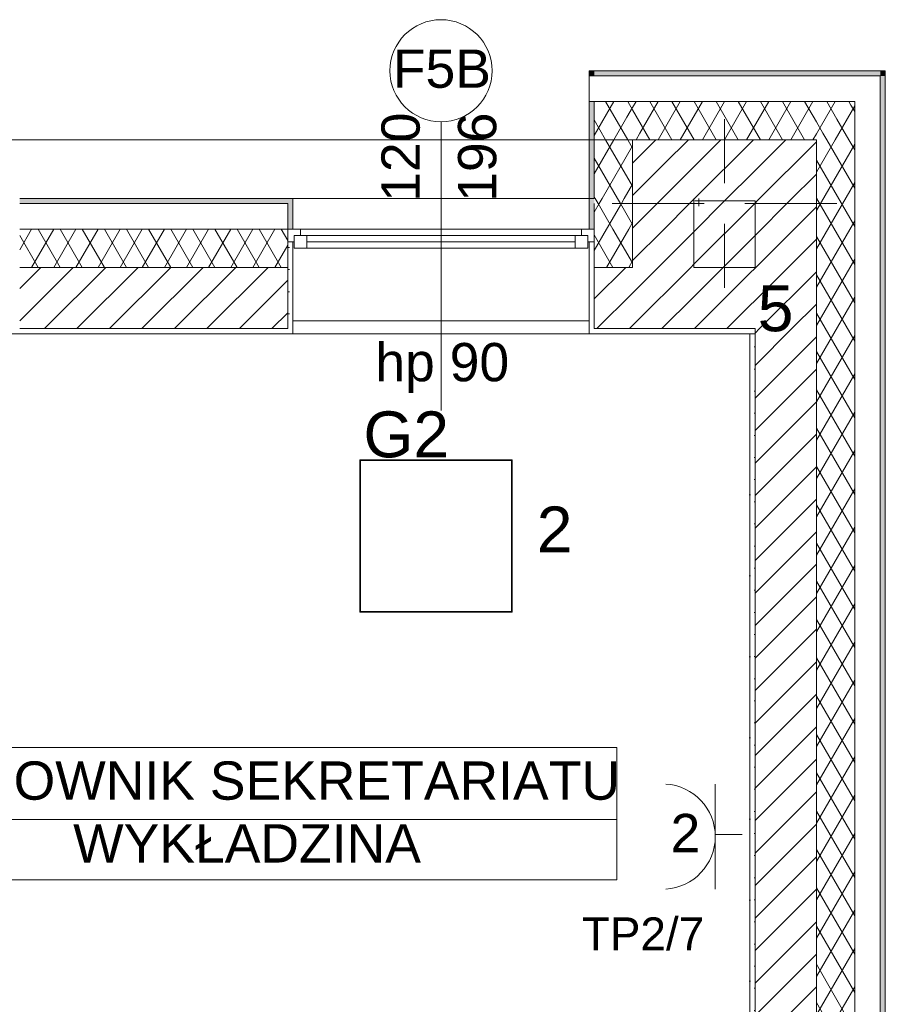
# Model space of a CAD drawing. Header units: millimetres. Extents: x -232602 to -175679, y -119570 to -82350.
# Tile 35 of 36: x -195246 to -191856, y -94633 to -90777. Entities that reach past the tile are written whole.
import ezdxf
from ezdxf.xclip import XClip

# ---------------------------------------------------------------- set-up
doc = ezdxf.new("R2010")
doc.units = ezdxf.units.MM
doc.header["$MEASUREMENT"] = 0
doc.header["$XCLIPFRAME"] = 0
doc.linetypes.add('Kropkowana', pattern=[317.499995, 0, -317.499995])
doc.layers.add('2D - Rysunki i Obrazki', color=7, linetype='Continuous')
for name, color, linetype, lineweight in [('PT_ELE_4_6_DLX_BLD0_LUMKEY_IDX_Nr_pióra__6', 6, 'Continuous', 18), ('PT_ELE_4_6_DLX_BLD0_LUMKEY_IDX_Nr_pióra__7', 7, 'Continuous', 18), ('PT_ELE_4_6_DLX_BLD1_LUM_Nr_pióra__5', 5, 'Continuous', 18), ('PT_ELE_4_6_DLX_BLD1_LUMKEY_IDX_Nr_pióra__3', 3, 'Continuous', 18), ('PT_ELE_4_6_E- Schemat - Szyny L1.L2.L3_Nr_pióra__7', 7, 'Continuous', 18), ('PT_ELE_4_6_Elementy Modelu - Strefy_Nr_pióra__251', 251, 'Continuous', 18), ('PT_ELE_4_6_Elementy Modelu - Strefy_Nr_pióra__254', 254, 'Continuous', 18), ('PT_ELE_4_6_Konstrukcja - Stropy_Nr_pióra__255', 255, 'Continuous', 18), ('PT_ELE_4_6_Konstrukcja - Słupy_Nr_pióra__171', 171, 'Continuous', 18), ('PT_ELE_4_6_Konstrukcja - Słupy_Nr_pióra__27', 27, 'Continuous', 18), ('PT_ELE_4_6_Konstrukcja - Ściany zew_Nr_pióra__251', 251, 'Continuous', 18), ('PT_ELE_4_6_Konstrukcja - Ściany zew_Nr_pióra__252', 252, 'Continuous', 18), ('PT_ELE_4_6_Konstrukcja - Ściany zew_Nr_pióra__254', 254, 'Continuous', 18), ('PT_ELE_4_6_Konstrukcja - Ściany zew_Nr_pióra__7', 7, 'Continuous', 18), ('PT_ELE_4_6_Oświetlenie_Nr_pióra__6', 6, 'Continuous', 18)]:
    doc.layers.add(name, color=color, linetype=linetype, lineweight=lineweight)
doc.layers.add('PT_ELE_4_6_DLX_BLD1_CONT_Nr_pióra__8', color=7, linetype='Continuous', lineweight=18, true_color=0x969696)
doc.layers.add('PT_ELE_4_6_DLX_BLD1_RESKEY_IDX_Nr_pióra__13', color=7, linetype='Continuous', lineweight=18, true_color=0x707070)
doc.styles.add('STYL_AUTOMATYCZNY_1', font='arial.ttf')
pattern_1 = [(60, (-96416.83, -0.008), (-64.951905, 37.5), []), (120, (-96416.83, -0.008), (64.951905, 37.5), [])]
pattern_2 = [(45, (-96416.83, -0.008), (-63.63961, 63.63961), [])]
pattern_3 = [(0, (-96416.83, -0.008), (0, 86.60254), [0, -50]), (0, (-96391.83, 43.29), (0, 86.60254), [0, -50])]

# ---------------------------------------------------------------- blocks, each defined once
blk = doc.blocks.new('Rysunek_1_6', base_point=(-200661.4, -99449.8))
at = {"layer": 'PT_ELE_4_6_Konstrukcja - Słupy_Nr_pióra__27', "linetype": 'Continuous', "lineweight": 18}
h = blk.add_hatch(dxfattribs=at)
h.set_pattern_fill('BLOCZKI_CERAMICZNE_0006', color=27, style=0, pattern_type=2)
h.set_pattern_definition(pattern_2)
h.paths.add_polyline_path([(-192606.3, -91482), (-192606.3, -91746.6), (-192366.3, -91746.6), (-192366.3, -91486.6), (-192586.3, -91486.6), (-192586.3, -91506.6)])
h = blk.add_hatch(dxfattribs=at)
h.set_pattern_fill('BLOCZKI_CERAMICZNE_0006', color=27, style=0, pattern_type=2)
h.set_pattern_definition(pattern_2)
h.paths.add_polyline_path([(-192606.3, -91482), (-192606.3, -91746.6), (-192366.3, -91746.6), (-192366.3, -91486.6), (-192586.3, -91486.6), (-192586.3, -91506.6)])
h = blk.add_hatch(dxfattribs=at)
h.set_pattern_fill('BLOCZKI_CERAMICZNE_0006', color=27, style=0, pattern_type=2)
h.set_pattern_definition(pattern_2)
h.paths.add_polyline_path([(-192606.3, -91482), (-192606.3, -91746.6), (-192366.3, -91746.6), (-192366.3, -91486.6), (-192586.3, -91486.6), (-192586.3, -91506.6)])
h = blk.add_hatch(dxfattribs=at)
h.set_pattern_fill('BLOCZKI_CERAMICZNE_0006', color=27, style=0, pattern_type=2)
h.set_pattern_definition(pattern_2)
h.paths.add_polyline_path([(-192606.3, -91482), (-192606.3, -91746.6), (-192366.3, -91746.6), (-192366.3, -91486.6), (-192586.3, -91486.6), (-192586.3, -91506.6)])
at = {"layer": 'PT_ELE_4_6_Konstrukcja - Ściany zew_Nr_pióra__252', "linetype": 'Continuous', "lineweight": 18}
h = blk.add_hatch(dxfattribs=at)
h.set_pattern_fill('IZOLACJA_MIĘKKA_0006', color=252, style=0, pattern_type=2)
h.set_pattern_definition(pattern_1)
h.paths.add_polyline_path([(-192846.3, -91246.6), (-192846.3, -91186.2), (-192919, -91096.6), (-192996.3, -91096.6), (-192996.3, -91246.6)])
h = blk.add_hatch(dxfattribs=at)
h.set_pattern_fill('IZOLACJA_MIĘKKA_0006', color=252, style=0, pattern_type=2)
h.set_pattern_definition(pattern_1)
h.paths.add_polyline_path([(-192846.3, -91096.6), (-192919, -91096.6), (-192846.3, -91186.2)])
h = blk.add_hatch(dxfattribs=at)
h.set_pattern_fill('IZOLACJA_MIĘKKA_0006', color=252, style=0, pattern_type=2)
h.set_pattern_definition(pattern_1)
h.paths.add_polyline_path([(-192126.3, -91096.6), (-192846.3, -91096.6), (-192846.3, -91186.2), (-192797.3, -91246.6), (-192126.3, -91246.6)])
h = blk.add_hatch(dxfattribs=at)
h.set_pattern_fill('IZOLACJA_MIĘKKA_0006', color=252, style=0, pattern_type=2)
h.set_pattern_definition(pattern_1)
h.paths.add_polyline_path([(-192126.3, -91096.6), (-192126.3, -91246.6), (-191976.3, -91096.6)])
h = blk.add_hatch(dxfattribs=at)
h.set_pattern_fill('IZOLACJA_MIĘKKA_0006', color=252, style=0, pattern_type=2)
h.set_pattern_definition(pattern_1)
h.paths.add_polyline_path([(-192126.3, -91246.6), (-191976.3, -91246.6), (-191976.3, -91096.6)])
h = blk.add_hatch(dxfattribs=at)
h.set_pattern_fill('IZOLACJA_MIĘKKA_0006', color=252, style=0, pattern_type=2)
h.set_pattern_definition(pattern_1)
h.paths.add_polyline_path([(-192797.3, -91246.6), (-192846.3, -91186.2), (-192846.3, -91246.6)])
h = blk.add_hatch(dxfattribs=at)
h.set_pattern_fill('IZOLACJA_MIĘKKA_0006', color=252, style=0, pattern_type=2)
h.set_pattern_definition(pattern_1)
h.paths.add_polyline_path([(-192996.3, -91246.6), (-192996.3, -91476.6), (-192846.3, -91476.6), (-192846.3, -91246.6)])
h = blk.add_hatch(dxfattribs=at)
h.set_pattern_fill('BLOCZKI_CERAMICZNE_0006', color=252, style=0, pattern_type=2)
h.set_pattern_definition(pattern_2)
h.paths.add_polyline_path([(-192846.3, -91476.6), (-192610.7, -91476.6), (-192797.3, -91246.6), (-192846.3, -91246.6)])
h = blk.add_hatch(dxfattribs=at)
h.set_pattern_fill('BLOCZKI_CERAMICZNE_0006', color=252, style=0, pattern_type=2)
h.set_pattern_definition(pattern_2)
h.paths.add_polyline_path([(-192606.3, -91246.6), (-192797.3, -91246.6), (-192606.3, -91482)])
h = blk.add_hatch(dxfattribs=at)
h.set_pattern_fill('BLOCZKI_CERAMICZNE_0006', color=252, style=0, pattern_type=2)
h.set_pattern_definition(pattern_2)
h.paths.add_polyline_path([(-192606.3, -91482), (-192602.6, -91486.6), (-192366.3, -91486.6), (-192366.3, -91246.6), (-192606.3, -91246.6)])
h = blk.add_hatch(dxfattribs=at)
h.set_pattern_fill('BLOCZKI_CERAMICZNE_0006', color=252, style=0, pattern_type=2)
h.set_pattern_definition(pattern_2)
h.paths.add_polyline_path([(-192126.3, -91246.6), (-192366.3, -91246.6), (-192366.3, -91486.6)])
h = blk.add_hatch(dxfattribs=at)
h.set_pattern_fill('BLOCZKI_CERAMICZNE_0006', color=252, style=0, pattern_type=2)
h.set_pattern_definition(pattern_2)
h.paths.add_polyline_path([(-192366.3, -91486.6), (-192126.3, -91486.6), (-192126.3, -91246.6)])
h = blk.add_hatch(dxfattribs=at)
h.set_pattern_fill('IZOLACJA_MIĘKKA_0006', color=252, style=0, pattern_type=2)
h.set_pattern_definition(pattern_1)
h.paths.add_polyline_path([(-191976.3, -91246.6), (-192126.3, -91246.6), (-192126.3, -96376.8), (-191976.3, -96376.8)])
h = blk.add_hatch(dxfattribs=at)
h.set_pattern_fill('IZOLACJA_MIĘKKA_0006', color=252, style=0, pattern_type=2)
h.set_pattern_definition(pattern_1)
h.paths.add_polyline_path([(-192996.3, -91496.6), (-192846.3, -91496.6), (-192846.3, -91476.6), (-192996.3, -91476.6)])
h = blk.add_hatch(dxfattribs=at)
h.set_pattern_fill('IZOLACJA_MIĘKKA_0006', color=252, style=0, pattern_type=2)
h.set_pattern_definition(pattern_1)
h.paths.add_polyline_path([(-192996.3, -91596.6), (-192846.3, -91596.6), (-192846.3, -91496.6), (-192996.3, -91496.6)])
h = blk.add_hatch(dxfattribs=at)
h.set_pattern_fill('BLOCZKI_CERAMICZNE_0006', color=252, style=0, pattern_type=2)
h.set_pattern_definition(pattern_2)
h.paths.add_polyline_path([(-192846.3, -91496.6), (-192606.3, -91496.6), (-192606.3, -91476.6), (-192846.3, -91476.6)])
h = blk.add_hatch(dxfattribs=at)
h.set_pattern_fill('BLOCZKI_CERAMICZNE_0006', color=252, style=0, pattern_type=2)
h.set_pattern_definition(pattern_2)
h.paths.add_polyline_path([(-192846.3, -91596.6), (-192606.3, -91596.6), (-192606.3, -91496.6), (-192846.3, -91496.6)])
h = blk.add_hatch(dxfattribs=at)
h.set_pattern_fill('BLOCZKI_CERAMICZNE_0006', color=252, style=0, pattern_type=2)
h.set_pattern_definition(pattern_2)
h.paths.add_polyline_path([(-192610.7, -91476.6), (-192606.3, -91482), (-192606.3, -91476.6)])
h = blk.add_hatch(dxfattribs=at)
h.set_pattern_fill('BLOCZKI_CERAMICZNE_0006', color=252, style=0, pattern_type=2)
h.set_pattern_definition(pattern_2)
h.paths.add_polyline_path([(-192586.3, -91486.6), (-192602.6, -91486.6), (-192586.3, -91506.6)])
h = blk.add_hatch(dxfattribs=at)
h.set_pattern_fill('BLOCZKI_CERAMICZNE_0006', color=252, style=0, pattern_type=2)
h.set_pattern_definition(pattern_2)
h.paths.add_polyline_path([(-192366.3, -91486.6), (-192366.3, -91746.6), (-192126.3, -91746.6), (-192126.3, -91486.6)])
h = blk.add_hatch(dxfattribs=at)
h.set_pattern_fill('IZOLACJA_MIĘKKA_0006', color=252, style=0, pattern_type=2)
h.set_pattern_definition(pattern_1)
h.paths.add_polyline_path([(-195246.3, -91596.6), (-195246.3, -91746.6), (-194196.3, -91746.6), (-194196.3, -91596.6)])
h = blk.add_hatch(dxfattribs=at)
h.set_pattern_fill('IZOLACJA_MIĘKKA_0006', color=252, style=0, pattern_type=2)
h.set_pattern_definition(pattern_1)
h.paths.add_polyline_path([(-192996.3, -91746.6), (-192846.3, -91746.6), (-192846.3, -91596.6), (-192996.3, -91596.6)])
h = blk.add_hatch(dxfattribs=at)
h.set_pattern_fill('BLOCZKI_CERAMICZNE_0006', color=252, style=0, pattern_type=2)
h.set_pattern_definition(pattern_2)
h.paths.add_polyline_path([(-192846.3, -91746.6), (-192606.3, -91746.6), (-192606.3, -91596.6), (-192846.3, -91596.6)])
h = blk.add_hatch(dxfattribs=at)
h.set_pattern_fill('TYNK_0006', color=252, style=0, pattern_type=2)
h.set_pattern_definition(pattern_3)
h.paths.add_polyline_path([(-194196.3, -91646.6), (-194196.3, -92006.6), (-194176.3, -92006.6), (-194176.3, -91646.6)])
h = blk.add_hatch(dxfattribs=at)
h.set_pattern_fill('TYNK_0006', color=252, style=0, pattern_type=2)
h.set_pattern_definition(pattern_3)
h.paths.add_polyline_path([(-193016.3, -91646.6), (-193016.3, -92006.6), (-192996.3, -92006.6), (-192996.3, -91646.6)])
h = blk.add_hatch(dxfattribs=at)
h.set_pattern_fill('BLOCZKI_CERAMICZNE_0006', color=252, style=0, pattern_type=2)
h.set_pattern_definition(pattern_2)
h.paths.add_polyline_path([(-195246.3, -91986.6), (-194196.3, -91986.6), (-194196.3, -91746.6), (-195246.3, -91746.6)])
h = blk.add_hatch(dxfattribs=at)
h.set_pattern_fill('BLOCZKI_CERAMICZNE_0006', color=252, style=0, pattern_type=2)
h.set_pattern_definition(pattern_2)
h.paths.add_polyline_path([(-192996.3, -91986.6), (-192846.3, -91986.6), (-192846.3, -91746.6), (-192996.3, -91746.6)])
h = blk.add_hatch(dxfattribs=at)
h.set_pattern_fill('BLOCZKI_CERAMICZNE_0006', color=252, style=0, pattern_type=2)
h.set_pattern_definition(pattern_2)
h.paths.add_polyline_path([(-192846.3, -91986.6), (-192606.3, -91986.6), (-192606.3, -91746.6), (-192846.3, -91746.6)])
h = blk.add_hatch(dxfattribs=at)
h.set_pattern_fill('BLOCZKI_CERAMICZNE_0006', color=252, style=0, pattern_type=2)
h.set_pattern_definition(pattern_2)
h.paths.add_polyline_path([(-192606.3, -91986.6), (-192386.3, -91986.6), (-192386.3, -91746.6), (-192606.3, -91746.6)])
h = blk.add_hatch(dxfattribs=at)
h.set_pattern_fill('BLOCZKI_CERAMICZNE_0006', color=252, style=0, pattern_type=2)
h.set_pattern_definition(pattern_2)
h.paths.add_polyline_path([(-192386.3, -91746.6), (-192386.3, -91986.6), (-192366.3, -91986.6), (-192366.3, -91746.6)])
h = blk.add_hatch(dxfattribs=at)
h.set_pattern_fill('BLOCZKI_CERAMICZNE_0006', color=252, style=0, pattern_type=2)
h.set_pattern_definition(pattern_2)
h.paths.add_polyline_path([(-192366.3, -91746.6), (-192366.3, -91986.6), (-192126.3, -91986.6), (-192126.3, -91746.6)])
h = blk.add_hatch(dxfattribs=at)
h.set_pattern_fill('TYNK_0006', color=252, style=0, pattern_type=2)
h.set_pattern_definition(pattern_3)
h.paths.add_polyline_path([(-195246.3, -91986.6), (-195246.3, -92006.6), (-194196.3, -92006.6), (-194196.3, -91986.6)])
h = blk.add_hatch(dxfattribs=at)
h.set_pattern_fill('TYNK_0006', color=252, style=0, pattern_type=2)
h.set_pattern_definition(pattern_3)
h.paths.add_polyline_path([(-192996.3, -91986.6), (-192996.3, -92006.6), (-192386.3, -92006.6), (-192386.3, -91986.6)])
h = blk.add_hatch(dxfattribs=at)
h.set_pattern_fill('TYNK_0006', color=252, style=0, pattern_type=2)
h.set_pattern_definition(pattern_3)
h.paths.add_polyline_path([(-192386.3, -91986.6), (-192386.3, -92006.6), (-192366.3, -92006.6), (-192366.3, -91986.6)])
h = blk.add_hatch(dxfattribs=at)
h.set_pattern_fill('TYNK_0006', color=252, style=0, pattern_type=2)
h.set_pattern_definition(pattern_3)
h.paths.add_polyline_path([(-192386.3, -92006.6), (-192386.3, -95986.6), (-192366.3, -95986.6), (-192366.3, -92006.6)])
h = blk.add_hatch(dxfattribs=at)
h.set_pattern_fill('BLOCZKI_CERAMICZNE_0006', color=252, style=0, pattern_type=2)
h.set_pattern_definition(pattern_2)
h.paths.add_polyline_path([(-192366.3, -91986.6), (-192366.3, -96006.6), (-192126.3, -96006.6), (-192126.3, -91986.6)])
at = {"layer": 'PT_ELE_4_6_Konstrukcja - Ściany zew_Nr_pióra__254', "linetype": 'Continuous', "lineweight": 18}
for points in [[(-193016.3, -90996.6), (-193000.1, -90996.6), (-193016.3, -90976.6)], [(-192996.3, -90976.6), (-193016.3, -90976.6), (-193000.1, -90996.6), (-192996.3, -90996.6)], [(-192996.3, -90996.6), (-191876.3, -90996.6), (-191876.3, -90976.6), (-192996.3, -90976.6)], [(-191856.3, -90976.6), (-191876.3, -90976.6), (-191876.3, -90996.6)], [(-191876.3, -90996.6), (-191856.3, -90996.6), (-191856.3, -90976.6)], [(-191876.3, -90996.6), (-191876.3, -96376.8), (-191856.3, -96376.8), (-191856.3, -90996.6)], [(-193016.3, -91096.6), (-193016.3, -91476.6), (-192996.3, -91476.6), (-192996.3, -91096.6)], [(-194196.3, -91476.6), (-195246.3, -91476.6), (-195246.3, -91496.6), (-194196.3, -91496.6)], [(-194196.3, -91476.6), (-194196.3, -91596.6), (-194176.3, -91596.6), (-194176.3, -91476.6)], [(-193016.3, -91476.6), (-193016.3, -91596.6), (-192996.3, -91596.6), (-192996.3, -91476.6)]]:
    blk.add_hatch(color=254, dxfattribs=at).paths.add_polyline_path(points)
at = {"layer": 'PT_ELE_4_6_DLX_BLD1_CONT_Nr_pióra__8', "color": 252, "linetype": 'Continuous', "lineweight": 18, "true_color": 0x969696, "flags": 128}
for points in [[(-192126.3, -91246.6), (-218616.3, -91246.6)], [(-192126.3, -103676.6), (-192126.3, -91246.6)], [(-192366.3, -92006.6), (-197248.8, -92006.6)], [(-192366.3, -96006.6), (-192366.3, -92006.6)]]:
    blk.add_lwpolyline(points, dxfattribs=at)
at = {"layer": 'PT_ELE_4_6_DLX_BLD1_LUM_Nr_pióra__5', "color": 5, "linetype": 'Continuous', "lineweight": 18, "flags": 128}
for points in [[(-193913.6, -93096.6), (-193913.6, -92500.6)], [(-193913.6, -92500.6), (-193913.6, -93096.6)], [(-193913.6, -92500.6), (-193317.6, -92500.6)], [(-193317.6, -92500.6), (-193913.6, -92500.6)], [(-193317.6, -92500.6), (-193913.6, -92500.6)], [(-193913.6, -92500.6), (-193913.6, -93096.6)], [(-193913.6, -93096.6), (-193913.6, -92500.6)], [(-193913.6, -92500.6), (-193317.6, -92500.6)], [(-193320.1, -92503.1), (-193911.1, -92503.1)], [(-193911.1, -92503.1), (-193911.1, -93094.1)], [(-193911.1, -92503.1), (-193320.1, -92503.1)], [(-193911.1, -93094.1), (-193911.1, -92503.1)], [(-193320.1, -93094.1), (-193320.1, -92503.1)], [(-193320.1, -92503.1), (-193320.1, -93094.1)], [(-193317.6, -92500.6), (-193317.6, -93096.6)], [(-193317.6, -93096.6), (-193317.6, -92500.6)], [(-193317.6, -93096.6), (-193317.6, -92500.6)], [(-193317.6, -92500.6), (-193317.6, -93096.6)], [(-193317.6, -93096.6), (-193913.6, -93096.6)], [(-193913.6, -93096.6), (-193317.6, -93096.6)], [(-193913.6, -93096.6), (-193317.6, -93096.6)], [(-193317.6, -93096.6), (-193913.6, -93096.6)], [(-193911.1, -93094.1), (-193320.1, -93094.1)], [(-193320.1, -93094.1), (-193911.1, -93094.1)]]:
    blk.add_lwpolyline(points, dxfattribs=at)
at = {"layer": 'PT_ELE_4_6_Elementy Modelu - Strefy_Nr_pióra__251', "color": 251, "linetype": 'Continuous', "lineweight": 18}
for p, q in [((-196609.1, -93626.5), (-192908.3, -93626.5)), ((-192908.3, -93626.5), (-192908.3, -94145.1)), ((-196609.1, -93909.4), (-192908.3, -93909.4)), ((-192908.3, -94145.1), (-196609.1, -94145.1))]:
    blk.add_line(p, q, dxfattribs=at)
at = {"layer": 'PT_ELE_4_6_Elementy Modelu - Strefy_Nr_pióra__254', "color": 254, "linetype": 'Continuous', "lineweight": 18, "flags": 128}
blk.add_lwpolyline([(-197248.8, -92006.6), (-197248.8, -95986.6), (-192386.3, -95986.6), (-192386.3, -92006.6)], close=True, dxfattribs=at)
at = {"layer": 'PT_ELE_4_6_Konstrukcja - Stropy_Nr_pióra__255', "color": 255, "linetype": 'Kropkowana', "lineweight": 18, "flags": 128}
blk.add_lwpolyline([(-192386.3, -92006.6), (-218206.3, -92006.6), (-218206.3, -102826.6), (-208326.3, -102826.6), (-208326.3, -100086.6), (-203885.8, -100086.6), (-203885.8, -102826.6), (-192386.3, -102826.6)], close=True, dxfattribs=at)
at = {"layer": 'PT_ELE_4_6_Konstrukcja - Słupy_Nr_pióra__171', "color": 171, "linetype": 'Continuous', "lineweight": 18}
for p, q in [((-192486.3, -91416.6), (-192486.3, -91166.6)), ((-192486.3, -91416.6), (-192486.3, -91166.6)), ((-192486.3, -91416.6), (-192486.3, -91166.6)), ((-192486.3, -91416.6), (-192486.3, -91166.6)), ((-192566.3, -91496.6), (-192926.3, -91496.6)), ((-192566.3, -91496.6), (-192926.3, -91496.6)), ((-192566.3, -91496.6), (-192926.3, -91496.6)), ((-192566.3, -91496.6), (-192926.3, -91496.6)), ((-192486.3, -91496.6), (-192486.3, -91496.6)), ((-192486.3, -91496.6), (-192486.3, -91496.6)), ((-192486.3, -91496.6), (-192486.3, -91496.6)), ((-192486.3, -91496.6), (-192486.3, -91496.6)), ((-192406.3, -91496.6), (-192046.3, -91496.6)), ((-192406.3, -91496.6), (-192046.3, -91496.6)), ((-192406.3, -91496.6), (-192046.3, -91496.6)), ((-192406.3, -91496.6), (-192046.3, -91496.6)), ((-192486.3, -91576.6), (-192486.3, -91826.6)), ((-192486.3, -91576.6), (-192486.3, -91826.6)), ((-192486.3, -91576.6), (-192486.3, -91826.6)), ((-192486.3, -91576.6), (-192486.3, -91826.6))]:
    blk.add_line(p, q, dxfattribs=at)
at = {"layer": 'PT_ELE_4_6_Konstrukcja - Ściany zew_Nr_pióra__251', "color": 251, "linetype": 'Continuous', "lineweight": 18}
blk.add_line((-193596.3, -91176.6), (-193596.3, -92306.6), dxfattribs=at)
at = {"layer": 'PT_ELE_4_6_Konstrukcja - Ściany zew_Nr_pióra__251', "color": 251, "linetype": 'Continuous', "lineweight": 18, "flags": 128}
blk.add_lwpolyline([(-193396.3, -90976.6, 1), (-193796.3, -90976.6, 1)], format="xyb", close=True, dxfattribs=at)
at = {"layer": 'PT_ELE_4_6_Konstrukcja - Ściany zew_Nr_pióra__7', "color": 7, "linetype": 'Continuous', "lineweight": 18}
for p, q in [((-193000.1, -90996.6), (-193016.3, -90996.6)), ((-191976.3, -90996.6), (-193000.1, -90996.6)), ((-191876.3, -90996.6), (-191976.3, -90996.6)), ((-191876.3, -90996.6), (-191976.3, -90996.6)), ((-191876.3, -91096.6), (-191876.3, -90996.6)), ((-192996.3, -91096.6), (-193016.3, -91096.6)), ((-192996.3, -91096.6), (-193016.3, -91096.6)), ((-192919, -91096.6), (-192996.3, -91096.6)), ((-192996.3, -91096.6), (-192996.3, -91246.6)), ((-192996.3, -91096.6), (-192996.3, -91246.6)), ((-192846.3, -91096.6), (-192919, -91096.6)), ((-192126.3, -91096.6), (-192846.3, -91096.6)), ((-191976.3, -91096.6), (-192126.3, -91096.6)), ((-191976.3, -91096.6), (-192126.3, -91096.6)), ((-191976.3, -91246.6), (-191976.3, -91096.6)), ((-191876.3, -96376.8), (-191876.3, -91096.6)), ((-192996.3, -91246.6), (-192996.3, -91476.6)), ((-192846.3, -91246.6), (-192797.3, -91246.6)), ((-192846.3, -91246.6), (-192846.3, -91476.6)), ((-192846.3, -91246.6), (-192846.3, -91476.6)), ((-192606.3, -91246.6), (-192797.3, -91246.6)), ((-192366.3, -91246.6), (-192606.3, -91246.6)), ((-192126.3, -91246.6), (-192366.3, -91246.6)), ((-192126.3, -91246.6), (-192366.3, -91246.6)), ((-192126.3, -91486.6), (-192126.3, -91246.6)), ((-191976.3, -96376.8), (-191976.3, -91246.6)), ((-194196.3, -91496.6), (-195246.3, -91496.6)), ((-194196.3, -91476.6), (-194176.3, -91476.6)), ((-194196.3, -91476.6), (-194176.3, -91476.6)), ((-194196.3, -91496.6), (-194196.3, -91596.6)), ((-194176.3, -91596.6), (-194176.3, -91476.6)), ((-194176.3, -91476.6), (-193016.3, -91476.6)), ((-194176.3, -91596.6), (-194176.3, -91476.6)), ((-193016.3, -91596.6), (-193016.3, -91476.6)), ((-192996.3, -91476.6), (-193016.3, -91476.6)), ((-192996.3, -91476.6), (-193016.3, -91476.6)), ((-193016.3, -91596.6), (-193016.3, -91476.6)), ((-192996.3, -91496.6), (-192996.3, -91596.6)), ((-192846.3, -91476.6), (-192846.3, -91496.6)), ((-192846.3, -91496.6), (-192846.3, -91596.6)), ((-192606.3, -91496.6), (-192606.3, -91476.6)), ((-192606.3, -91482), (-192606.3, -91476.6)), ((-192606.3, -91496.6), (-192606.3, -91476.6)), ((-192606.3, -91482), (-192606.3, -91476.6)), ((-192606.3, -91596.6), (-192606.3, -91496.6)), ((-192606.3, -91596.6), (-192606.3, -91496.6)), ((-192602.6, -91486.6), (-192586.3, -91486.6)), ((-192602.6, -91486.6), (-192386.3, -91486.6)), ((-192366.3, -91486.6), (-192386.3, -91486.6)), ((-192366.3, -91486.6), (-192386.3, -91486.6)), ((-192366.3, -91486.6), (-192366.3, -91596.6)), ((-192126.3, -91746.6), (-192126.3, -91486.6)), ((-194196.3, -91596.6), (-195246.3, -91596.6)), ((-194196.3, -91596.6), (-194176.3, -91596.6)), ((-194196.3, -91596.6), (-194196.3, -91646.6)), ((-194146.3, -91596.6), (-194196.3, -91596.6)), ((-194196.3, -91596.6), (-194196.3, -91646.6)), ((-194196.3, -91596.6), (-194196.3, -91646.6)), ((-194171.3, -91646.6), (-194171.3, -91621.6)), ((-194171.3, -91621.6), (-194146.3, -91621.6)), ((-194121.3, -91621.6), (-194171.3, -91621.6)), ((-194171.3, -91621.6), (-194171.3, -91671.6)), ((-194146.3, -91621.6), (-194146.3, -91596.6)), ((-193046.3, -91596.6), (-194146.3, -91596.6)), ((-194121.3, -91671.6), (-194121.3, -91621.6)), ((-193071.3, -91621.6), (-194121.3, -91621.6)), ((-193021.3, -91621.6), (-193071.3, -91621.6)), ((-193071.3, -91621.6), (-193071.3, -91671.6)), ((-192996.3, -91596.6), (-193046.3, -91596.6)), ((-193046.3, -91596.6), (-193046.3, -91621.6)), ((-193046.3, -91621.6), (-193021.3, -91621.6)), ((-193021.3, -91621.6), (-193021.3, -91646.6)), ((-193021.3, -91671.6), (-193021.3, -91621.6)), ((-192996.3, -91596.6), (-193016.3, -91596.6)), ((-192996.3, -91596.6), (-192996.3, -91646.6)), ((-192996.3, -91596.6), (-192996.3, -91646.6)), ((-192996.3, -91596.6), (-192996.3, -91646.6)), ((-192846.3, -91596.6), (-192846.3, -91746.6)), ((-192846.3, -91596.6), (-192846.3, -91746.6)), ((-192606.3, -91746.6), (-192606.3, -91596.6)), ((-192606.3, -91746.6), (-192606.3, -91596.6)), ((-192366.3, -91746.6), (-192366.3, -91596.6)), ((-192366.3, -91746.6), (-192366.3, -91596.6)), ((-194196.3, -91646.6), (-194176.3, -91646.6)), ((-194196.3, -91986.6), (-194196.3, -91646.6)), ((-194196.3, -91646.6), (-194171.3, -91646.6)), ((-194176.3, -91646.6), (-194176.3, -92006.6)), ((-194176.3, -91646.6), (-194176.3, -92006.6)), ((-194121.3, -91646.6), (-193071.3, -91646.6)), ((-193021.3, -91646.6), (-192996.3, -91646.6)), ((-193016.3, -91646.6), (-193016.3, -92006.6)), ((-192996.3, -91646.6), (-193016.3, -91646.6)), ((-193016.3, -91646.6), (-193016.3, -92006.6)), ((-192996.3, -91986.6), (-192996.3, -91646.6)), ((-194171.3, -91671.6), (-194121.3, -91671.6)), ((-194121.3, -91671.6), (-193071.3, -91671.6)), ((-194121.3, -91671.6), (-193071.3, -91671.6)), ((-193071.3, -91671.6), (-193021.3, -91671.6)), ((-194196.3, -91746.6), (-195246.3, -91746.6)), ((-192846.3, -91746.6), (-192996.3, -91746.6)), ((-192386.3, -91746.6), (-192606.3, -91746.6)), ((-192366.3, -91746.6), (-192386.3, -91746.6)), ((-192126.3, -91986.6), (-192126.3, -91746.6)), ((-194176.3, -91956.6), (-193016.3, -91956.6)), ((-195246.3, -91986.6), (-194196.3, -91986.6)), ((-194196.3, -92006.6), (-194176.3, -92006.6)), ((-194196.3, -92006.6), (-194176.3, -92006.6)), ((-192996.3, -92006.6), (-193016.3, -92006.6)), ((-192996.3, -92006.6), (-193016.3, -92006.6)), ((-192996.3, -91986.6), (-192846.3, -91986.6)), ((-192846.3, -91986.6), (-192606.3, -91986.6)), ((-192606.3, -91986.6), (-192386.3, -91986.6)), ((-192386.3, -91986.6), (-192366.3, -91986.6)), ((-192386.3, -91986.6), (-192366.3, -91986.6)), ((-192366.3, -91986.6), (-192366.3, -96006.6)), ((-192126.3, -96006.6), (-192126.3, -91986.6))]:
    blk.add_line(p, q, dxfattribs=at)
at = {"layer": 'PT_ELE_4_6_Konstrukcja - Ściany zew_Nr_pióra__7', "color": 7, "linetype": 'Continuous', "lineweight": 18, "flags": 128}
for points in [[(-193016.3, -90976.6), (-193016.3, -90996.6)], [(-191876.3, -90976.6), (-193016.3, -90976.6)], [(-193016.3, -90996.6), (-193016.3, -91096.6)], [(-191856.3, -90976.6), (-191876.3, -90976.6)], [(-191856.3, -96376.8), (-191856.3, -90976.6)], [(-193016.3, -91096.6), (-193016.3, -91476.6)], [(-194196.3, -91476.6), (-195246.3, -91476.6)], [(-192586.3, -91476.6), (-192586.3, -91506.6)], [(-195246.3, -92006.6), (-194196.3, -92006.6)], [(-192996.3, -92006.6), (-192386.3, -92006.6)], [(-192386.3, -92006.6), (-192386.3, -95986.6)]]:
    blk.add_lwpolyline(points, dxfattribs=at)
at = {"layer": 'PT_ELE_4_6_Oświetlenie_Nr_pióra__6', "color": 6, "linetype": 'Continuous', "lineweight": 18}
for p, q in [((-192522.2, -94181.4), (-192522.2, -93770.1)), ((-192522.2, -93968.1), (-192417, -93968.1))]:
    blk.add_line(p, q, dxfattribs=at)
blk.add_arc((-192728.1, -93975.8), 206, 273.376, 86.624, dxfattribs=at)
at = {"layer": 'PT_ELE_4_6_DLX_BLD0_LUMKEY_IDX_Nr_pióra__6', "color": 6, "linetype": 'Continuous', "lineweight": 18, "insert": (-192697.5, -94037.1), "char_height": 150, "attachment_point": 7, "style": 'STYL_AUTOMATYCZNY_1'}
blk.add_mtext('\\A1;{\\pql;\\fArial|b0|i0|c238|p0;\\W1.000000;2}', dxfattribs=at)
at = {"layer": 'PT_ELE_4_6_DLX_BLD0_LUMKEY_IDX_Nr_pióra__7', "color": 7, "linetype": 'Continuous', "lineweight": 18, "insert": (-193221.2, -92863.2), "char_height": 180, "attachment_point": 7, "style": 'STYL_AUTOMATYCZNY_1'}
blk.add_mtext('\\A1;{\\pql;\\fArial|b0|i0|c238|p0;\\W1.000000;2}', dxfattribs=at)
at = {"layer": 'PT_ELE_4_6_DLX_BLD1_LUMKEY_IDX_Nr_pióra__3', "color": 3, "linetype": 'Continuous', "lineweight": 18, "insert": (-193900.2, -92493.3), "char_height": 180, "attachment_point": 7, "style": 'STYL_AUTOMATYCZNY_1'}
blk.add_mtext('\\A1;{\\pql;\\fArial|b0|i0|c238|p0;\\W1.000000;G2}', dxfattribs=at)
at = {"layer": 'PT_ELE_4_6_DLX_BLD1_RESKEY_IDX_Nr_pióra__13', "color": 8, "linetype": 'Continuous', "lineweight": 18, "true_color": 0x707070, "insert": (-192355.9, -91999.3), "char_height": 180, "attachment_point": 7, "style": 'STYL_AUTOMATYCZNY_1'}
blk.add_mtext('\\A1;{\\pql;\\fArial|b0|i0|c238|p0;\\W1.000000;5}', dxfattribs=at)
at = {"layer": 'PT_ELE_4_6_E- Schemat - Szyny L1.L2.L3_Nr_pióra__7', "color": 7, "linetype": 'Continuous', "lineweight": 18, "insert": (-193044.8, -94422.8), "char_height": 128.571, "attachment_point": 7, "style": 'STYL_AUTOMATYCZNY_1'}
blk.add_mtext('\\A1;{\\pql;\\fArial|b0|i0|c238|p0;\\W1.000000;TP2/7}', dxfattribs=at)
at = {"layer": 'PT_ELE_4_6_Elementy Modelu - Strefy_Nr_pióra__251', "color": 251, "linetype": 'Continuous', "lineweight": 18, "char_height": 150, "attachment_point": 4, "style": 'STYL_AUTOMATYCZNY_1'}
for s, insert in [('\\A1;{\\pql;\\fArial|b0|i0|c238|p0;\\W1.000000;KIEROWNIK SEKRETARIATU}', (-195759.1, -93757.6)), ('\\A1;{\\pql;\\fArial|b0|i0|c238|p0;\\W1.000000;WYKŁADZINA}', (-195037.1, -94002.6))]:
    blk.add_mtext(s, dxfattribs=dict(at, insert=insert))
at = {"layer": 'PT_ELE_4_6_Konstrukcja - Ściany zew_Nr_pióra__7', "color": 7, "linetype": 'Continuous', "lineweight": 18, "char_height": 150, "attachment_point": 7, "style": 'STYL_AUTOMATYCZNY_1'}
for s, insert in [('\\A1;{\\pql;\\pt0;\\fArial|b0|i0|c238|p0;\\W1.000000;F5B}', (-193785, -91045.5)), ('\\A1;{\\pql;\\pt0;\\fArial|b0|i0|c238|p0;\\W1.000000;hp 90}', (-193853.7, -92238))]:
    blk.add_mtext(s, dxfattribs=dict(at, insert=insert))
at = {"layer": 'PT_ELE_4_6_Konstrukcja - Ściany zew_Nr_pióra__7', "color": 7, "linetype": 'Continuous', "lineweight": 18, "char_height": 150, "attachment_point": 7, "rotation": 90, "style": 'STYL_AUTOMATYCZNY_1'}
for s, insert in [('\\A1;{\\pql;\\pt0;\\fArial|b0|i0|c238|p0;\\W1.000000;120}', (-193677.7, -91489.9)), ('\\A1;{\\pql;\\pt0;\\fArial|b0|i0|c238|p0;\\W1.000000;196}', (-193377.7, -91489.9))]:
    blk.add_mtext(s, dxfattribs=dict(at, insert=insert))

msp = doc.modelspace()

# ---------------------------------------------------------------- block references
at = {"layer": '2D - Rysunki i Obrazki', "color": 253, "linetype": 'Continuous', "lineweight": 18, "true_color": 0xaaaaaa}
ref = msp.add_blockref('Rysunek_1_6', (-200661.4, -99449.8), dxfattribs=at)
XClip(ref).set_block_clipping_path([(-225643.694101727, -116549.9316383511), (-175679.1071871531, -82349.5969288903)])

doc.saveas('drawing.dxf')
